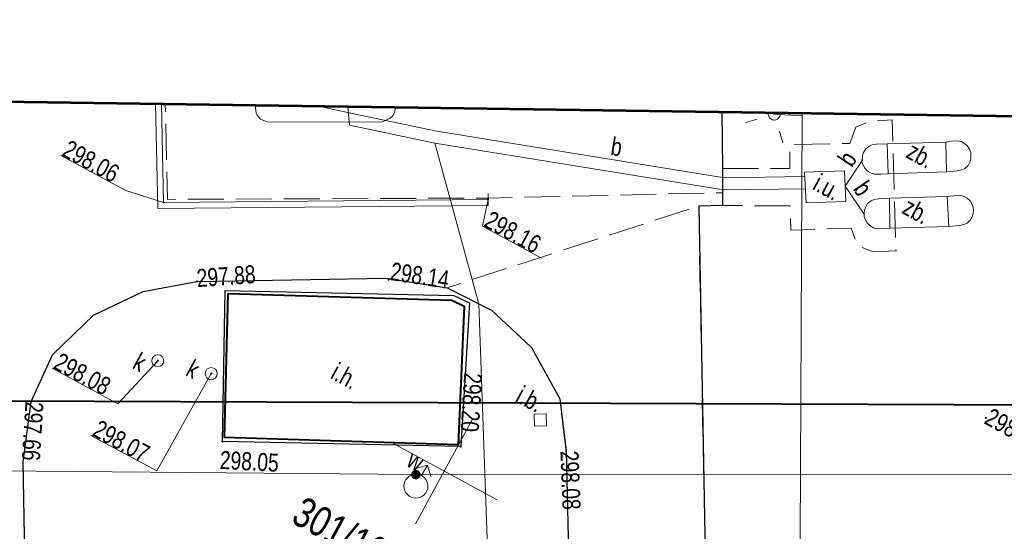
# Model space of a CAD drawing. Header units: metres. Extents: x 7437495 to 7437812, y 5556446 to 5556827.
# Tile 35 of 38: x 7437747 to 7437788, y 5556687 to 5556709. Entities that reach past the tile are written whole.
import ezdxf
from ezdxf.enums import TextEntityAlignment as Align

# ---------------------------------------------------------------- set-up
doc = ezdxf.new("R2010")
doc.units = ezdxf.units.M
doc.header["$MEASUREMENT"] = 0
doc.linetypes.add('KTJZ01-500', pattern=[2, 1.5, -0.5])
doc.layers.get('0').update_dxf_attribs({"color": 250, "lineweight": 5})
for name, color, linetype, lineweight in [('513-Hydrant-SW', 7, 'Continuous', 5), ('EGBD03', 250, 'Continuous', 5), ('inna budowla (punkt)', 7, 'Continuous', 5), ('inna budowla (punkt)-Atr17', 7, 'Continuous', 5), ('inna budowla hydrotechniczna (powierzchnia)', 7, 'Continuous', 5), ('inna budowla hydrotechniczna (powierzchnia)-Atr17', 7, 'Continuous', 5), ('KTJZ01', 250, 'Continuous', 5), ('KTKR01', 250, 'Continuous', 5), ('KTOK05_01', 250, 'Continuous', 5), ('MPZP', 250, 'Continuous', 5), ('odwodnienie liniowe (linia)', 7, 'Continuous', 5), ('punkt o określonej wysokości (sieć kanalizacyjna)', 7, 'Continuous', 5), ('punkt o określonej wysokości (sieć kanalizacyjna)-Atr2', 7, 'Continuous', 5), ('punkt wysokościowy naturalny', 7, 'Continuous', 5), ('punkt wysokościowy sztuczny', 7, 'Continuous', 5), ('RTPW01', 250, 'Continuous', 5), ('RTPW02', 250, 'Continuous', 5), ('SUPE_01', 250, 'Continuous', 5), ('SUPW_01', 250, 'Continuous', 5), ('SUUS02', 250, 'Continuous', 5), ('SUUS06', 250, 'Continuous', 5), ('SUUS25_W', 250, 'Continuous', 5), ('Warstwa 1', 250, 'Continuous', 5), ('Warstwa 3', 250, 'Continuous', 5), ('właz okrągły - siec kanalizacyjna (punkt)', 7, 'Continuous', 5), ('właz okrągły - siec kanalizacyjna (punkt)-Atr17', 7, 'Continuous', 5)]:
    doc.layers.add(name, color=color, linetype=linetype, lineweight=lineweight)
doc.styles.get("Standard").update_dxf_attribs({"font": 'txt.shx', "width": 0.75})
doc.styles.add('Style-ksztalty', font='ksztalty.shx')
doc.styles.add('Style-WORKING', font='WORKING.shx')
doc.linetypes.add('KTOK05_01-500', pattern='A,3.75,[13,dgnlstyle-rozp_2015.shx,S=0.002778,R=0,X=0,Y=0],3.75', length=7.5)
doc.linetypes.add('us06-500', pattern='A,0.4,["^V",Style-ksztalty,S=0.5,R=0,X=0,Y=0],0', length=0.4)

# ---------------------------------------------------------------- blocks, each defined once
blk = doc.blocks.new('PW01')
at = {"layer": 'punkt wysokościowy naturalny', "linetype": 'Continuous', "lineweight": 13}
h = blk.add_hatch(color=0, dxfattribs=at)
edge = h.paths.add_edge_path()
edge.add_arc((0, 0), 0.45, 0, 360)
blk = doc.blocks.new('US22')
at = {"color": 0, "linetype": 'Continuous', "lineweight": 13, "ltscale": 10}
blk.add_circle((0, 0), 2.5, dxfattribs=at)
blk = doc.blocks.new('IB12')
at = {"color": 0, "linetype": 'Continuous', "lineweight": 13, "ltscale": 10}
for p, q in [((-2.5, -2.5), (-2.5, 2.5)), ((-2.5, 2.5), (2.5, 2.5)), ((2.5, -2.5), (2.5, 2.5)), ((-2.5, -2.5), (2.5, -2.5))]:
    blk.add_line(p, q, dxfattribs=at)
blk = doc.blocks.new('PW02')
at = {"layer": 'punkt wysokościowy sztuczny', "linetype": 'Continuous', "lineweight": 13}
h = blk.add_hatch(color=0, dxfattribs=at)
edge = h.paths.add_edge_path()
edge.add_arc((0, 0), 0.45, 0, 360)
blk = doc.blocks.new('513')
at = {"layer": '513-Hydrant-SW', "color": 0, "linetype": 'Continuous', "lineweight": 13}
for p, q in [((0, 10), (-3.54, 6.46)), ((0, 5), (0, 10)), ((0, 10), (3.54, 6.46))]:
    blk.add_line(p, q, dxfattribs=at)
blk.add_circle((0, 0), 5, dxfattribs=at)
blk = doc.blocks.new('SUUS25')
at = {"layer": 'SUUS25_W', "linetype": 'Continuous', "lineweight": 0}
h = blk.add_hatch(color=250, dxfattribs=at)
edge = h.paths.add_edge_path()
edge.add_arc((0, 0), 0.2, 0, 360)

msp = doc.modelspace()

# ---------------------------------------------------------------- linework, layer by layer
at = {"color": 7, "linetype": 'Continuous', "lineweight": 13}
for p, q in [((7437777.712, 5556704.512), (7437777.233, 5556704.37)), ((7437777.712, 5556704.512), (7437777.233, 5556704.37)), ((7437778.644, 5556704.006), (7437778.786, 5556703.528)), ((7437778.644, 5556704.006), (7437778.786, 5556703.528))]:
    msp.add_line(p, q, dxfattribs=at)
at = {"color": 7, "linetype": 'Continuous', "lineweight": 13, "flags": 128}
for points in [[(7437762.635, 5556704.999), (7437756.838, 5556705.082), (7437756.829, 5556704.988), (7437756.846, 5556704.889), (7437756.861, 5556704.765), (7437756.901, 5556704.68), (7437756.963, 5556704.595), (7437757.033, 5556704.512), (7437757.308, 5556704.393), (7437762.082, 5556704.389), (7437762.169, 5556704.425), (7437762.431, 5556704.551), (7437762.561, 5556704.66), (7437762.635, 5556704.824), (7437762.638, 5556704.961), (7437762.635, 5556704.999)], [(7437783.136, 5556703.482), (7437783.167, 5556702.237), (7437785.599, 5556702.317), (7437785.578, 5556703.557), (7437783.136, 5556703.482)], [(7437783.136, 5556703.482), (7437783.167, 5556702.237), (7437785.599, 5556702.317), (7437785.578, 5556703.557), (7437783.136, 5556703.482)], [(7437779.688, 5556702.303), (7437779.757, 5556701.026), (7437781.41, 5556701.074), (7437781.354, 5556702.355), (7437779.688, 5556702.303)], [(7437779.688, 5556702.303), (7437779.757, 5556701.026), (7437781.41, 5556701.074), (7437781.354, 5556702.355), (7437779.688, 5556702.303)], [(7437785.623, 5556701.292), (7437785.698, 5556700.045), (7437783.243, 5556699.966), (7437783.227, 5556701.215), (7437785.623, 5556701.292)], [(7437785.623, 5556701.292), (7437785.698, 5556700.045), (7437783.243, 5556699.966), (7437783.227, 5556701.215), (7437785.623, 5556701.292)]]:
    msp.add_lwpolyline(points, close=True, dxfattribs=at)
at = {"color": 21, "linetype": 'Continuous', "lineweight": 13, "flags": 128}
msp.add_lwpolyline([(7437762.635, 5556704.999), (7437756.838, 5556705.082), (7437756.829, 5556704.988), (7437756.846, 5556704.889), (7437756.861, 5556704.765), (7437756.901, 5556704.68), (7437756.963, 5556704.595), (7437757.033, 5556704.512), (7437757.308, 5556704.393), (7437762.082, 5556704.389), (7437762.169, 5556704.425), (7437762.431, 5556704.551), (7437762.561, 5556704.66), (7437762.635, 5556704.824), (7437762.638, 5556704.961), (7437762.635, 5556704.999)], close=True, dxfattribs=at)
at = {"color": 1, "linetype": 'Continuous', "lineweight": 13, "flags": 128}
for points in [[(7437759.661, 5556705.042), (7437759.646, 5556705.014)], [(7437759.661, 5556705.042), (7437759.646, 5556705.014)], [(7437764.29, 5556703.508), (7437776.316, 5556701.561), (7437779.732, 5556701.608)], [(7437764.29, 5556703.508), (7437776.316, 5556701.561), (7437779.732, 5556701.608)]]:
    msp.add_lwpolyline(points, dxfattribs=at)
at = {"color": 7, "linetype": 'Continuous', "lineweight": 13, "flags": 128}
for points in [[(7437779.699, 5556702.115), (7437776.359, 5556702.06), (7437764.378, 5556704.006), (7437760.846, 5556704.75), (7437759.646, 5556705.014)], [(7437783.136, 5556703.482), (7437782.684, 5556703.466), (7437782.5, 5556703.435), (7437782.369, 5556703.378), (7437782.226, 5556703.26), (7437782.132, 5556703.099), (7437782.1, 5556702.98), (7437782.084, 5556702.846), (7437782.082, 5556702.728), (7437782.135, 5556702.589), (7437782.207, 5556702.462), (7437782.312, 5556702.347), (7437782.471, 5556702.255), (7437782.603, 5556702.215), (7437782.88, 5556702.219), (7437783.153, 5556702.233)], [(7437783.136, 5556703.482), (7437782.684, 5556703.466), (7437782.5, 5556703.435), (7437782.369, 5556703.378), (7437782.226, 5556703.26), (7437782.132, 5556703.099), (7437782.1, 5556702.98), (7437782.084, 5556702.846), (7437782.082, 5556702.728), (7437782.135, 5556702.589), (7437782.207, 5556702.462), (7437782.312, 5556702.347), (7437782.471, 5556702.255), (7437782.603, 5556702.215), (7437782.88, 5556702.219), (7437783.153, 5556702.233)], [(7437785.599, 5556702.317), (7437786.05, 5556702.355), (7437786.233, 5556702.394), (7437786.361, 5556702.457), (7437786.499, 5556702.582), (7437786.584, 5556702.746), (7437786.611, 5556702.866), (7437786.62, 5556703.001), (7437786.617, 5556703.12), (7437786.558, 5556703.256), (7437786.48, 5556703.379), (7437786.369, 5556703.489), (7437786.207, 5556703.574), (7437786.073, 5556703.607), (7437785.797, 5556703.591), (7437785.578, 5556703.557)], [(7437785.599, 5556702.317), (7437786.05, 5556702.355), (7437786.233, 5556702.394), (7437786.361, 5556702.457), (7437786.499, 5556702.582), (7437786.584, 5556702.746), (7437786.611, 5556702.866), (7437786.62, 5556703.001), (7437786.617, 5556703.12), (7437786.558, 5556703.256), (7437786.48, 5556703.379), (7437786.369, 5556703.489), (7437786.207, 5556703.574), (7437786.073, 5556703.607), (7437785.797, 5556703.591), (7437785.578, 5556703.557)], [(7437782.121, 5556702.826), (7437781.382, 5556701.714), (7437782.171, 5556700.547)], [(7437782.121, 5556702.826), (7437781.382, 5556701.714), (7437782.171, 5556700.547)], [(7437785.698, 5556700.045), (7437786.149, 5556700.083), (7437786.332, 5556700.122), (7437786.46, 5556700.185), (7437786.598, 5556700.31), (7437786.683, 5556700.474), (7437786.71, 5556700.595), (7437786.719, 5556700.73), (7437786.716, 5556700.848), (7437786.657, 5556700.984), (7437786.58, 5556701.107), (7437786.468, 5556701.217), (7437786.306, 5556701.302), (7437786.172, 5556701.335), (7437785.896, 5556701.319), (7437785.623, 5556701.292)], [(7437785.698, 5556700.045), (7437786.149, 5556700.083), (7437786.332, 5556700.122), (7437786.46, 5556700.185), (7437786.598, 5556700.31), (7437786.683, 5556700.474), (7437786.71, 5556700.595), (7437786.719, 5556700.73), (7437786.716, 5556700.848), (7437786.657, 5556700.984), (7437786.58, 5556701.107), (7437786.468, 5556701.217), (7437786.306, 5556701.302), (7437786.172, 5556701.335), (7437785.896, 5556701.319), (7437785.623, 5556701.292)], [(7437783.227, 5556701.215), (7437782.774, 5556701.198), (7437782.59, 5556701.168), (7437782.459, 5556701.111), (7437782.316, 5556700.992), (7437782.223, 5556700.832), (7437782.19, 5556700.713), (7437782.175, 5556700.579), (7437782.172, 5556700.461), (7437782.225, 5556700.322), (7437782.297, 5556700.195), (7437782.403, 5556700.08), (7437782.561, 5556699.988), (7437782.693, 5556699.948), (7437782.97, 5556699.952), (7437783.243, 5556699.966)], [(7437783.227, 5556701.215), (7437782.774, 5556701.198), (7437782.59, 5556701.168), (7437782.459, 5556701.111), (7437782.316, 5556700.992), (7437782.223, 5556700.832), (7437782.19, 5556700.713), (7437782.175, 5556700.579), (7437782.172, 5556700.461), (7437782.225, 5556700.322), (7437782.297, 5556700.195), (7437782.403, 5556700.08), (7437782.561, 5556699.988), (7437782.693, 5556699.948), (7437782.97, 5556699.952), (7437783.243, 5556699.966)]]:
    msp.add_lwpolyline(points, dxfattribs=at)
at = {"color": 21, "linetype": 'Continuous', "lineweight": 13, "flags": 128}
msp.add_lwpolyline([(7437779.699, 5556702.115), (7437776.359, 5556702.06), (7437764.378, 5556704.006), (7437760.846, 5556704.75), (7437759.646, 5556705.014)], dxfattribs=at)
at = {"color": 7, "linetype": 'Continuous', "lineweight": 13, "flags": 128}
msp.add_lwpolyline([(7437778.677, 5556704.768), (7437778.185, 5556704.775, 1.206521), (7437778.677, 5556704.768)], format="xyb", close=True, dxfattribs=at)
msp.add_lwpolyline([(7437778.677, 5556704.768), (7437778.185, 5556704.775, 1.206521), (7437778.677, 5556704.768)], format="xyb", close=True, dxfattribs=at)
at = {"layer": 'inna budowla hydrotechniczna (powierzchnia)', "color": 7, "linetype": 'Continuous', "lineweight": 30, "flags": 128}
msp.add_lwpolyline([(7437765.379, 5556690.871), (7437755.448, 5556691.08), (7437755.558, 5556697.368), (7437765.082, 5556697.164), (7437765.739, 5556696.864), (7437765.379, 5556690.871)], close=True, dxfattribs=at)
at = {"layer": 'KTJZ01', "color": 7, "linetype": 'KTJZ01-500', "lineweight": 13, "flags": 128}
msp.add_lwpolyline([(7437776.246, 5556704.803), (7437753.068, 5556705.137), (7437753.16, 5556701.17), (7437766.532, 5556701.223), (7437776.276, 5556701.445), (7437776.279, 5556702.457), (7437776.246, 5556704.803)], close=True, dxfattribs=at)
for points in [[(7437776.279, 5556702.457), (7437779.084, 5556702.449), (7437779.073, 5556703.456), (7437781.575, 5556703.498), (7437781.822, 5556704.183), (7437782.398, 5556704.428), (7437783.335, 5556704.478), (7437783.499, 5556699.031), (7437782.567, 5556698.99), (7437781.895, 5556699.241), (7437781.633, 5556699.974), (7437779.115, 5556699.884), (7437779.095, 5556700.895), (7437776.272, 5556700.913)], [(7437513.723, 5556673.355), (7437526.269, 5556669.703), (7437536.272, 5556667.34), (7437541.191, 5556666.174), (7437555.601, 5556663.946), (7437574.688, 5556662.14), (7437592.829, 5556661.757), (7437607.902, 5556661.297), (7437618.053, 5556661.514), (7437634.62, 5556661.166), (7437643.744, 5556661.042), (7437662.678, 5556660.695), (7437676.713, 5556659.956), (7437680.07, 5556659.854), (7437689.107, 5556659.276), (7437706.866, 5556658.566), (7437718.583, 5556658.503), (7437742.597, 5556658.61), (7437777.726, 5556658.866), (7437800.276, 5556659.834), (7437800.259, 5556670.435), (7437784.777, 5556672.203), (7437780.309, 5556673.712), (7437778.074, 5556675.404), (7437776.698, 5556677.48), (7437776.083, 5556679.857), (7437775.634, 5556681.841), (7437775.283, 5556700.892), (7437764.802, 5556697.486), (7437766.655, 5556696.561), (7437768.321, 5556694.998), (7437769.494, 5556692.86), (7437769.762, 5556690.69), (7437770.016, 5556679.871), (7437770.034, 5556675.709), (7437769.454, 5556673.191), (7437768.438, 5556671.149), (7437767.087, 5556669.959), (7437764.67, 5556669.108), (7437754.892, 5556669.097), (7437752.966, 5556669.447), (7437751.386, 5556669.974), (7437749.715, 5556671.13), (7437748.385, 5556673.103), (7437747.671, 5556675.06), (7437747.375, 5556677.871), (7437741.367, 5556677.784), (7437740.566, 5556674.522), (7437739.928, 5556673.377), (7437739.11, 5556672.445), (7437738.094, 5556671.642), (7437736.73, 5556670.857), (7437735.192, 5556670.212), (7437733.349, 5556669.562), (7437731.308, 5556669.155), (7437730.28, 5556669.172), (7437716.357, 5556669.106), (7437704.086, 5556669.173), (7437692.094, 5556669.191), (7437679.606, 5556669.216), (7437668.639, 5556669.088), (7437659.12, 5556668.63), (7437651.567, 5556668.505), (7437639.106, 5556668.391), (7437630.871, 5556668.454), (7437618.261, 5556668.443), (7437607.706, 5556668.467), (7437605.949, 5556668.499), (7437593.243, 5556668.562), (7437588.537, 5556668.611), (7437579.98, 5556668.962), (7437573.919, 5556669.28), (7437568.122, 5556669.75), (7437557.694, 5556670.763), (7437556.14, 5556672.891), (7437555.289, 5556675.013), (7437555.022, 5556677.774), (7437555.086, 5556679.946), (7437549.768, 5556680.691), (7437548.771, 5556677.469), (7437547.863, 5556676.025), (7437545.277, 5556673.878), (7437543.715, 5556673.473), (7437541.983, 5556673.321), (7437537.697, 5556674.291), (7437528.632, 5556676.578), (7437522.707, 5556678.05)]]:
    msp.add_lwpolyline(points, dxfattribs=at)
at = {"layer": 'KTKR01', "color": 7, "linetype": 'Continuous', "lineweight": 30, "flags": 128}
for points in [[(7437776.246, 5556704.803), (7437776.279, 5556702.457), (7437776.272, 5556700.913), (7437775.283, 5556700.892), (7437775.634, 5556681.841), (7437776.083, 5556679.857), (7437776.698, 5556677.48), (7437778.074, 5556675.404), (7437780.309, 5556673.712), (7437784.777, 5556672.203), (7437800.259, 5556670.435)], [(7437747.375, 5556677.871), (7437747.15, 5556690.233), (7437747.489, 5556692.745), (7437748.372, 5556694.689), (7437750.087, 5556696.341), (7437752.152, 5556697.338), (7437754.389, 5556697.751), (7437762.265, 5556697.884), (7437764.802, 5556697.486), (7437766.655, 5556696.561), (7437768.321, 5556694.998), (7437769.494, 5556692.86), (7437769.762, 5556690.69), (7437770.016, 5556679.871)]]:
    msp.add_lwpolyline(points, dxfattribs=at)
at = {"layer": 'KTOK05_01', "color": 7, "linetype": 'KTOK05_01-500', "lineweight": 40, "flags": 128}
msp.add_lwpolyline([(7437755.683, 5556697.243), (7437765.008, 5556696.965), (7437765.515, 5556696.724), (7437765.269, 5556690.942), (7437755.538, 5556691.247), (7437755.683, 5556697.243)], close=True, dxfattribs=at)
at = {"layer": 'MPZP', "color": 212, "linetype": 'KTOK05_01-500', "lineweight": 40, "flags": 128}
msp.add_lwpolyline([(7437524.901, 5556708.426), (7437542.039, 5556702.659), (7437563.633, 5556697.247), (7437619.178, 5556693.574), (7437696.441, 5556692.977), (7437800.223, 5556692.567)], dxfattribs=at)
at = {"layer": 'odwodnienie liniowe (linia)', "color": 0, "linetype": 'us06-500', "lineweight": 13}
for p, q in [((7437766.51, 5556701.416), (7437766.512, 5556701.166)), ((7437766.512, 5556701.166), (7437766.515, 5556700.916))]:
    msp.add_line(p, q, dxfattribs=at)
at = {"layer": 'odwodnienie liniowe (linia)', "color": 0, "lineweight": 13, "flags": 128}
msp.add_lwpolyline([(7437766.515, 5556700.916), (7437752.755, 5556700.789), (7437752.661, 5556705.142)], dxfattribs=at)
at = {"layer": 'punkt o określonej wysokości (sieć kanalizacyjna)-Atr2', "color": 7, "flags": 128}
for points in [[(7437753, 5556701.042), (7437751.423, 5556701.532), (7437748.718, 5556702.999)], [(7437766.512, 5556701.166), (7437766.283, 5556700.05), (7437768.736, 5556698.72)], [(7437752.758, 5556694.449), (7437751.092, 5556692.657), (7437748.359, 5556694.139)], [(7437754.982, 5556693.915), (7437752.713, 5556689.856), (7437749.976, 5556691.34)]]:
    msp.add_lwpolyline(points, dxfattribs=at)
at = {"layer": 'SUPE_01', "color": 1, "linetype": 'Continuous', "lineweight": 13}
msp.add_line((7437779.596, 5556704.651), (7437779.596, 5556704.755), dxfattribs=at)
at = {"layer": 'SUPE_01', "color": 1, "linetype": 'Continuous', "lineweight": 13, "flags": 128}
for points in [[(7437766.578, 5556683.874), (7437766.127, 5556696.825), (7437764.29, 5556703.508), (7437760.74, 5556704.261), (7437760.67, 5556705.027)], [(7437779.491, 5556684.129), (7437779.596, 5556704.651), (7437778.403, 5556704.717)]]:
    msp.add_lwpolyline(points, dxfattribs=at)
at = {"layer": 'SUPW_01', "color": 5, "linetype": 'Continuous', "lineweight": 13}
msp.add_line((7437740.253, 5556689.911), (7437763.505, 5556689.703), dxfattribs=at)
at = {"layer": 'SUPW_01', "color": 5, "linetype": 'Continuous', "lineweight": 13, "flags": 128}
msp.add_lwpolyline([(7437763.505, 5556689.703), (7437793.186, 5556689.729), (7437800.227, 5556690.117)], dxfattribs=at)
at = {"layer": 'SUUS06', "color": 7, "linetype": 'Continuous', "lineweight": 13, "flags": 128}
msp.add_lwpolyline([(7437766.512, 5556701.166), (7437753, 5556701.042), (7437752.91, 5556705.151)], dxfattribs=at)
at = {"layer": 'Warstwa 1', "color": 207, "linetype": 'Continuous', "lineweight": 53, "true_color": 0x6e1e6e, "flags": 128}
msp.add_lwpolyline([(7437509.137, 5556708.653), (7437501.181, 5556666.981), (7437511.405, 5556626.457), (7437511.405, 5556626.457), (7437800.33, 5556626.448), (7437800.203, 5556704.459), (7437509.137, 5556708.653)], close=True, dxfattribs=at)
at = {"layer": 'Warstwa 3', "color": 7, "linetype": 'Continuous', "lineweight": 0}
for p, q in [((7437765.879, 5556692.045), (7437763.495, 5556687.65)), ((7437762.489, 5556691.039), (7437766.885, 5556688.656))]:
    msp.add_line(p, q, dxfattribs=at)

# ---------------------------------------------------------------- block references
at = {"layer": 'inna budowla (punkt)', "color": 7, "linetype": 'Continuous', "lineweight": 13, "xscale": 0.09999999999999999, "yscale": 0.09999999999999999, "zscale": 0.09999999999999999, "rotation": 91.27825484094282}
msp.add_blockref('IB12', (7437768.686, 5556691.979), dxfattribs=at)
at = {"layer": 'punkt o określonej wysokości (sieć kanalizacyjna)', "color": 7, "linetype": 'Continuous', "lineweight": 13, "xscale": 0.1, "yscale": 0.1, "zscale": 0.1, "rotation": 331.5332548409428}
for p in [(7437753, 5556701.042), (7437766.512, 5556701.166), (7437752.758, 5556694.449), (7437754.982, 5556693.915)]:
    msp.add_blockref('PW01', p, dxfattribs=at)
at = {"layer": 'RTPW02', "color": 7, "linetype": 'Continuous', "lineweight": 13, "xscale": 0.1, "yscale": 0.1, "zscale": 0.1, "rotation": 331.5332548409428}
for p in [(7437754.389, 5556697.751), (7437762.37, 5556697.826), (7437747.489, 5556692.745), (7437787.241, 5556692.065), (7437755.448, 5556691.08), (7437765.379, 5556690.871), (7437769.762, 5556690.69)]:
    msp.add_blockref('PW02', p, dxfattribs=at)
at = {"layer": 'SUUS02', "color": 7, "linetype": 'Continuous', "lineweight": 13, "xscale": 0.1, "yscale": 0.1, "zscale": 0.1, "rotation": 331.5332548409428}
msp.add_blockref('513', (7437763.507, 5556689.224), dxfattribs=at)
at = {"layer": 'SUUS25_W', "color": 7, "linetype": 'Continuous', "lineweight": 0, "rotation": 331.5332548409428}
msp.add_blockref('SUUS25', (7437763.505, 5556689.703), dxfattribs=at)
at = {"layer": 'właz okrągły - siec kanalizacyjna (punkt)', "color": 7, "linetype": 'Continuous', "lineweight": 13, "xscale": 0.1, "yscale": 0.1, "zscale": 0.1, "rotation": 331.5332548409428}
for p in [(7437752.758, 5556694.449), (7437754.982, 5556693.915)]:
    msp.add_blockref('US22', p, dxfattribs=at)

# ---------------------------------------------------------------- texts
at = {"color": 7, "linetype": 'Continuous', "lineweight": 13, "style": 'Style-WORKING', "width": 0.8}
for rotation, p in [(350.7743, (7437771.802, 5556702.99)), (56.3777, (7437781.781, 5556702.654)), (56.3777, (7437781.783, 5556702.656)), (304.0588, (7437781.809, 5556701.418)), (304.0588, (7437781.81, 5556701.416))]:
    msp.add_text('b', height=0.75, rotation=rotation, dxfattribs=at).set_placement(p, align=Align.CENTER)
for s, p in [('zb.', (7437783.862, 5556702.937)), ('zb.', (7437783.862, 5556702.937)), ('i.u.', (7437779.977, 5556701.608)), ('i.u.', (7437779.977, 5556701.608)), ('zb.', (7437783.699, 5556700.616)), ('zb.', (7437783.699, 5556700.616))]:
    msp.add_text(s, height=0.75, rotation=331.5333, dxfattribs=at).set_placement(p)
at = {"layer": 'EGBD03', "color": 96, "linetype": 'Continuous', "lineweight": 30, "insert": (7437758.245, 5556687.727), "char_height": 1.25, "attachment_point": 7, "rotation": 331.5333, "line_spacing_factor": 0.6}
msp.add_mtext('\\FWORKING_1250;\\H1x;\\W0.8;301/10', dxfattribs=at)
at = {"layer": 'inna budowla (punkt)-Atr17', "color": 7, "insert": (7437767.598, 5556692.762), "char_height": 0.75, "attachment_point": 7, "rotation": 331.5333, "line_spacing_factor": 0.6}
msp.add_mtext('\\FWORKING_1250;\\H1x;\\W0.8;i.b.', dxfattribs=at)
at = {"layer": 'inna budowla hydrotechniczna (powierzchnia)-Atr17', "color": 7, "insert": (7437759.903, 5556693.738), "char_height": 0.75, "attachment_point": 7, "rotation": 331.5333, "line_spacing_factor": 0.6}
msp.add_mtext('\\FWORKING_1250;\\H1x;\\W0.8;i.h.', dxfattribs=at)
at = {"layer": 'punkt o określonej wysokości (sieć kanalizacyjna)-Atr2', "color": 36, "char_height": 0.75, "attachment_point": 7, "rotation": 331.5333, "line_spacing_factor": 0.6}
for s, insert in [('\\FWORKING_1250;\\H1x;\\W0.8;298.06', (7437748.721, 5556703.005)), ('\\FWORKING_1250;\\H1x;\\W0.8;298.16', (7437766.287, 5556700.057)), ('\\FWORKING_1250;\\H1x;\\W0.8;298.08', (7437748.363, 5556694.146)), ('\\FWORKING_1250;\\H1x;\\W0.8;298.07', (7437749.979, 5556691.347))]:
    msp.add_mtext(s, dxfattribs=dict(at, insert=insert))
at = {"layer": 'RTPW01', "color": 7, "linetype": 'Continuous', "lineweight": 13, "char_height": 0.75, "attachment_point": 7, "line_spacing_factor": 0.6}
for s, insert, rotation in [('\\FWORKING_1250;\\H1x;\\W0.8;297.88', (7437754.407, 5556697.502), 4.1653), ('\\FWORKING_1250;\\H1x;\\W0.8;298.14', (7437762.398, 5556697.805), 351.2923), ('\\FWORKING_1250;\\H1x;\\W0.8;298.20', (7437765.509, 5556693.957), 266.4813), ('\\FWORKING_1250;\\H1x;\\W0.8;297.66', (7437747.239, 5556692.761), 266.4373), ('\\FWORKING_1250;\\H1x;\\W0.8;298.88', (7437787.122, 5556691.845), 331.5333), ('\\FWORKING_1250;\\H1x;\\W0.8;298.05', (7437755.324, 5556689.935), 357.0673), ('\\FWORKING_1250;\\H1x;\\W0.8;298.08', (7437769.512, 5556690.68), 272.2433)]:
    msp.add_mtext(s, dxfattribs=dict(at, insert=insert, rotation=rotation))
at = {"layer": 'SUUS25_W', "color": 7, "linetype": 'Continuous', "lineweight": 13, "insert": (7437763.063, 5556690.088), "char_height": 0.75, "attachment_point": 7, "rotation": 331.5333, "line_spacing_factor": 0.6}
msp.add_mtext('\\FWORKING;\\H1x;\\W0.8;w', dxfattribs=at)
at = {"layer": 'właz okrągły - siec kanalizacyjna (punkt)-Atr17', "color": 7, "char_height": 0.75, "attachment_point": 7, "rotation": 331.5333, "line_spacing_factor": 0.6}
for insert in [(7437751.657, 5556694.159), (7437753.876, 5556693.867)]:
    msp.add_mtext('\\FWORKING_1250;\\H1x;\\W0.8;k', dxfattribs=dict(at, insert=insert))

doc.saveas('drawing.dxf')
